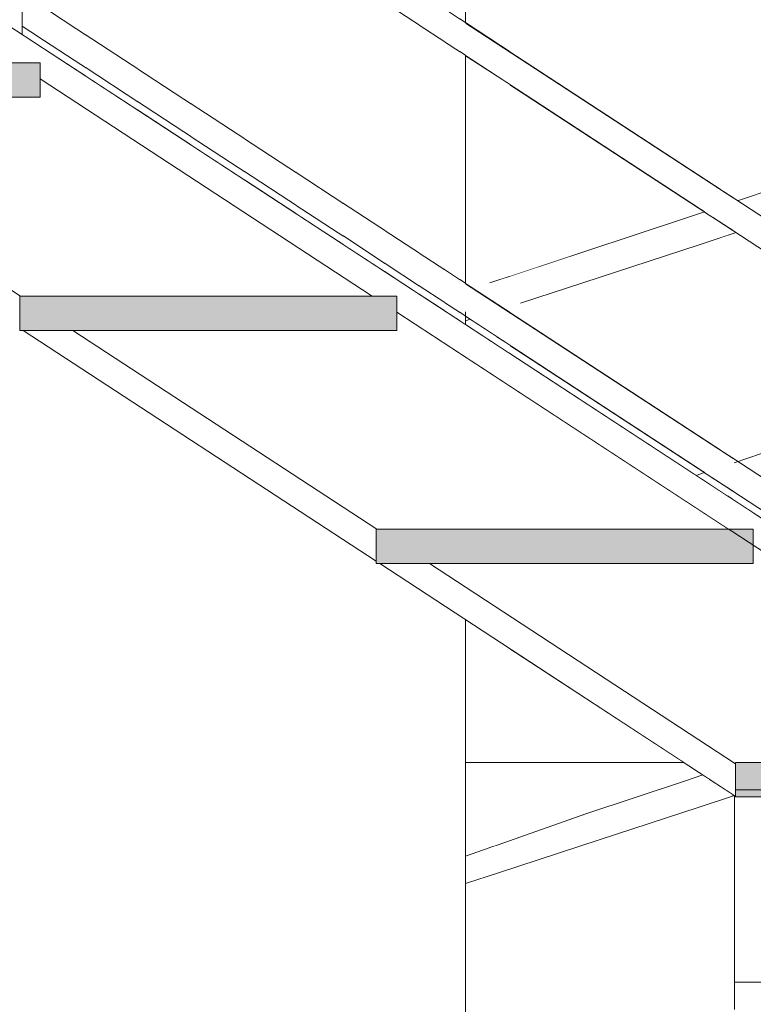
# Model space of a CAD drawing. Header units: millimetres. Extents: x 16408 to 39505, y -6861 to 26364.
# Tile 56 of 85: x 30368 to 30903, y 3660 to 4378. Entities that reach past the tile are written whole.
import ezdxf

# ---------------------------------------------------------------- set-up
doc = ezdxf.new("R2010")
doc.units = ezdxf.units.MM
doc.header["$MEASUREMENT"] = 0
doc.linetypes.add('Wipeout_Contour', pattern=[1000, 0, -1000])
for name, color, linetype, lineweight in [('0_Nr_pióra__1', 7, 'Continuous', 13), ('0_Nr_pióra__103', 7, 'Continuous', 5), ('0_Nr_pióra__122', 255, 'Continuous', 0), ('inw_schody zewnętrzne_Nr_pióra__103', 7, 'Continuous', 5)]:
    doc.layers.add(name, color=color, linetype=linetype, lineweight=lineweight)
doc.layers.add('inw_schody zewnętrzne', color=7, linetype='Continuous')

msp = doc.modelspace()

# ---------------------------------------------------------------- linework, layer by layer
at = {"layer": '0_Nr_pióra__103', "color": 7, "linetype": 'Continuous', "lineweight": 5}
msp.add_line((30889.69, 3676.43), (32531.76, 3676.43), dxfattribs=at)

# ---------------------------------------------------------------- wipeouts: each hides what was drawn before it
at = {"color": 254, "linetype": 'Wipeout_Contour', "lineweight": 0, "ltscale": 152834.683091}
msp.add_wipeout([(30147.26, 4321.43), (30111.08, 4321.43), (30368.49, 4153.12), (30368.49, 4176.43), (30369.02, 4176.43)], dxfattribs=at)
at = {"color": 254, "linetype": 'Wipeout_Contour', "lineweight": 0, "ltscale": 92790.146844}
msp.add_wipeout([(30693.49, 3813.85), (30693.49, 3812.22), (30694.7, 3813.89)], dxfattribs=at)
at = {"color": 254, "linetype": 'Wipeout_Contour', "lineweight": 0, "ltscale": 92793.182289}
msp.add_wipeout([(30693.49, 3804.12), (30693.49, 3791.64), (30702.73, 3804.12)], dxfattribs=at)
at = {"color": 254, "linetype": 'Wipeout_Contour', "lineweight": 0, "ltscale": 92777.521682}
msp.add_wipeout([(30693.49, 3771.93), (30696.38, 3775.79), (30693.49, 3775.79)], dxfattribs=at)
at = {"color": 254, "linetype": 'Wipeout_Contour', "lineweight": 0, "ltscale": 92789.968925}
msp.add_wipeout([(30693.49, 3748.55), (30693.49, 3748.35), (30717.67, 3756.14)], dxfattribs=at)
at = {"color": 254, "linetype": 'Wipeout_Contour', "lineweight": 0, "ltscale": 124755.955299}
msp.add_wipeout([(30888.49, 4444.29), (30879.76, 4450), (30879.76, 4253.89), (30888.49, 4248.19)], dxfattribs=at).dxf.layer = 'inw_schody zewnętrzne'
at = {"color": 254, "linetype": 'Wipeout_Contour', "lineweight": 0, "ltscale": 124644.086692}
msp.add_wipeout([(30888.49, 4224.29), (30879.76, 4230), (30879.76, 4063.89), (30888.49, 4058.19)], dxfattribs=at).dxf.layer = 'inw_schody zewnętrzne'
at = {"color": 254, "linetype": 'Wipeout_Contour', "lineweight": 0, "ltscale": 124585.90068}
msp.add_wipeout([(30888.49, 4034.29), (30879.76, 4040), (30879.76, 4033.89), (30888.49, 4028.19)], dxfattribs=at).dxf.layer = 'inw_schody zewnętrzne'
at = {"color": 254, "linetype": 'Wipeout_Contour', "lineweight": 0, "ltscale": 93030.263651}
msp.add_wipeout([(30725.91, 3919.42), (30725.91, 3836.43), (30852.84, 3836.43)], dxfattribs=at).dxf.layer = 'inw_schody zewnętrzne'

# ---------------------------------------------------------------- next in the draw order: wipeouts: each hides what was drawn before it
at = {"color": 254, "linetype": 'Wipeout_Contour', "lineweight": 0, "ltscale": 154007.930517}
msp.add_wipeout([(30371.08, 4151.43), (30628.49, 3983.12), (30628.49, 4006.43), (30629.02, 4006.43), (30407.26, 4151.43)], dxfattribs=at)
at = {"color": 254, "linetype": 'Wipeout_Contour', "lineweight": 0, "ltscale": 92776.086813}
msp.add_wipeout([(30696.38, 3775.79), (30693.49, 3771.93), (30693.49, 3764.35)], dxfattribs=at)
at = {"color": 254, "linetype": 'Wipeout_Contour', "lineweight": 0, "ltscale": 123733.371299}
msp.add_wipeout([(30693.49, 3749.19), (30693.49, 3748.55), (30717.67, 3756.14), (30714.79, 3756.14)], dxfattribs=at)
at = {"color": 254, "linetype": 'Wipeout_Contour', "lineweight": 0, "ltscale": 124350.590741}
msp.add_wipeout([(30879.76, 4230), (30725.91, 4330.59), (30725.91, 4164.49), (30879.76, 4063.89)], dxfattribs=at).dxf.layer = 'inw_schody zewnętrzne'

# ---------------------------------------------------------------- next in the draw order: wipeouts: each hides what was drawn before it
at = {"color": 254, "linetype": 'Wipeout_Contour', "lineweight": 0, "ltscale": 123717.503404}
msp.add_wipeout([(30693.49, 3791.64), (30693.49, 3775.79), (30696.38, 3775.79), (30702.73, 3804.12)], dxfattribs=at)
at = {"color": 254, "linetype": 'Wipeout_Contour', "lineweight": 0, "ltscale": 92788.072353}
msp.add_wipeout([(30693.49, 3754.85), (30693.49, 3749.19), (30714.79, 3756.14)], dxfattribs=at)
at = {"color": 254, "linetype": 'Wipeout_Contour', "lineweight": 0, "ltscale": 124464.127141}
msp.add_wipeout([(30725.91, 4550.59), (30725.91, 4354.49), (30879.76, 4253.89), (30879.76, 4450)], dxfattribs=at).dxf.layer = 'inw_schody zewnętrzne'
at = {"color": 254, "linetype": 'Wipeout_Contour', "lineweight": 0, "ltscale": 124291.513425}
msp.add_wipeout([(30725.91, 4134.49), (30879.76, 4033.89), (30879.76, 4040), (30725.91, 4140.59)], dxfattribs=at).dxf.layer = 'inw_schody zewnętrzne'

# ---------------------------------------------------------------- next in the draw order: wipeouts: each hides what was drawn before it
at = {"color": 254, "linetype": 'Wipeout_Contour', "lineweight": 0, "ltscale": 124089.451454}
msp.add_wipeout([(30631.08, 3981.43), (30903.49, 3803.32), (30903.49, 3826.97), (30667.26, 3981.43)], dxfattribs=at)
at = {"color": 254, "linetype": 'Wipeout_Contour', "lineweight": 0, "ltscale": 92777.521644}
msp.add_wipeout([(30693.49, 3775.79), (30693.49, 3771.93), (30696.38, 3775.79)], dxfattribs=at)
at = {"color": 254, "linetype": 'Wipeout_Contour', "lineweight": 0, "ltscale": 92912.809478}
msp.add_wipeout([(30714.79, 3756.14), (30717.67, 3756.14), (30791.18, 3779.98)], dxfattribs=at)
at = {"color": 254, "linetype": 'Wipeout_Contour', "lineweight": 0, "ltscale": 124129.921436}
msp.add_wipeout([(30725.91, 4550.59), (30693.49, 4571.79), (30693.49, 4375.69), (30725.91, 4354.49)], dxfattribs=at).dxf.layer = 'inw_schody zewnętrzne'

# ---------------------------------------------------------------- next in the draw order: linework, layer by layer
at = {"layer": '0_Nr_pióra__103', "color": 7, "linetype": 'Continuous', "lineweight": 5}
for p, q in [((30903.49, 3981.43), (30628.49, 3981.43)), ((30890.54, 3835.44), (30667.26, 3981.43))]:
    msp.add_line(p, q, dxfattribs=at)
at = {"layer": 'inw_schody zewnętrzne_Nr_pióra__103', "color": 7, "linetype": 'Continuous', "lineweight": 5}
for p, q in [((30725.91, 3836.43), (30693.49, 3836.43)), ((30852.84, 3836.43), (30725.91, 3836.43))]:
    msp.add_line(p, q, dxfattribs=at)

# ---------------------------------------------------------------- next in the draw order: wipeouts: each hides what was drawn before it
at = {"color": 254, "linetype": 'Wipeout_Contour', "lineweight": 0, "ltscale": 124609.480111}
msp.add_wipeout([(30903.49, 3839.71), (30903.49, 3825.99), (30930.18, 3827.65), (30924.31, 3846.69)], dxfattribs=at)
at = {"color": 254, "linetype": 'Wipeout_Contour', "lineweight": 0, "ltscale": 92790.146798}
msp.add_wipeout([(30693.49, 3813.85), (30693.49, 3812.22), (30694.7, 3813.89)], dxfattribs=at)
at = {"color": 254, "linetype": 'Wipeout_Contour', "lineweight": 0, "ltscale": 92776.08676}
msp.add_wipeout([(30693.49, 3764.35), (30696.38, 3775.79), (30693.49, 3771.93)], dxfattribs=at)
at = {"color": 254, "linetype": 'Wipeout_Contour', "lineweight": 0, "ltscale": 92984.076629}
msp.add_wipeout([(30714.79, 3756.14), (30791.18, 3779.98), (30787.34, 3779.98)], dxfattribs=at)
at = {"color": 254, "linetype": 'Wipeout_Contour', "lineweight": 0, "ltscale": 124014.471949}
msp.add_wipeout([(30725.91, 4330.59), (30693.49, 4351.79), (30693.49, 4185.69), (30725.91, 4164.49)], dxfattribs=at).dxf.layer = 'inw_schody zewnętrzne'

# ---------------------------------------------------------------- next in the draw order: linework, layer by layer
at = {"layer": 'inw_schody zewnętrzne_Nr_pióra__103', "color": 7, "linetype": 'Continuous', "lineweight": 5}
msp.add_line((31031.95, 3836.43), (30903.49, 3836.43), dxfattribs=at)

# ---------------------------------------------------------------- next in the draw order: wipeouts: each hides what was drawn before it
at = {"color": 254, "linetype": 'Wipeout_Contour', "lineweight": 0, "ltscale": 123717.503395}
msp.add_wipeout([(30693.49, 3791.64), (30693.49, 3775.79), (30696.38, 3775.79), (30702.73, 3804.12)], dxfattribs=at)
at = {"color": 254, "linetype": 'Wipeout_Contour', "lineweight": 0, "ltscale": 92902.498023}
msp.add_wipeout([(30708.73, 3775.18), (30714.79, 3756.14), (30787.34, 3779.98)], dxfattribs=at)
at = {"color": 254, "linetype": 'Wipeout_Contour', "lineweight": 0, "ltscale": 123954.371639}
msp.add_wipeout([(30693.49, 4161.79), (30693.49, 4155.69), (30725.91, 4134.49), (30725.91, 4140.59)], dxfattribs=at).dxf.layer = 'inw_schody zewnętrzne'

# ---------------------------------------------------------------- next in the draw order: linework, layer by layer
at = {"layer": '0_Nr_pióra__103', "color": 7, "linetype": 'Continuous', "lineweight": 5}
for p, q in [((30693.49, 1696.43), (30693.49, 3940.62)), ((30693.49, 3748.35), (30717.67, 3756.14))]:
    msp.add_line(p, q, dxfattribs=at)

# ---------------------------------------------------------------- next in the draw order: wipeouts: each hides what was drawn before it
at = {"color": 254, "linetype": 'Wipeout_Contour', "lineweight": 0, "ltscale": 124134.803041}
msp.add_wipeout([(30689.64, 4158.2), (30693.49, 4155.69), (30693.49, 4996.43), (30689.64, 4996.43)], dxfattribs=at)
at = {"color": 254, "linetype": 'Wipeout_Contour', "lineweight": 0, "ltscale": 92972.852706}
msp.add_wipeout([(30708.73, 3775.18), (30787.34, 3779.98), (30781.33, 3799.02)], dxfattribs=at)

# ---------------------------------------------------------------- next in the draw order: wipeouts: each hides what was drawn before it
at = {"color": 254, "linetype": 'Wipeout_Contour', "lineweight": 0, "ltscale": 124106.028996}
msp.add_wipeout([(30689.64, 4996.43), (30678.26, 4996.43), (30678.26, 4165.64), (30689.64, 4158.2)], dxfattribs=at)
at = {"color": 254, "linetype": 'Wipeout_Contour', "lineweight": 0, "ltscale": 93138.737293}
msp.add_wipeout([(30787.34, 3779.98), (30791.18, 3779.98), (30863.98, 3803.82)], dxfattribs=at)

# ---------------------------------------------------------------- next in the draw order: wipeouts: each hides what was drawn before it
at = {"color": 254, "linetype": 'Wipeout_Contour', "lineweight": 0, "ltscale": 124049.592898}
msp.add_wipeout([(30659.78, 4996.43), (30659.78, 4177.72), (30678.26, 4165.64), (30678.26, 4996.43)], dxfattribs=at)
at = {"color": 254, "linetype": 'Wipeout_Contour', "lineweight": 0, "ltscale": 93208.393005}
msp.add_wipeout([(30859.19, 3803.82), (30787.34, 3779.98), (30863.98, 3803.82)], dxfattribs=at)

# ---------------------------------------------------------------- next in the draw order: wipeouts: each hides what was drawn before it
at = {"color": 254, "linetype": 'Wipeout_Contour', "lineweight": 0, "ltscale": 123967.676196}
msp.add_wipeout([(30634.91, 4193.99), (30659.78, 4177.72), (30659.78, 4996.43), (30634.91, 4996.43)], dxfattribs=at)
at = {"color": 254, "linetype": 'Wipeout_Contour', "lineweight": 0, "ltscale": 154572.348332}
msp.add_wipeout([(30407.26, 4151.43), (30629.02, 4006.43), (30885.58, 4006.43), (30643.49, 4164.72), (30643.49, 4151.43)], dxfattribs=at)
at = {"color": 254, "linetype": 'Wipeout_Contour', "lineweight": 0, "ltscale": 93126.600122}
msp.add_wipeout([(30859.19, 3803.82), (30781.33, 3799.02), (30787.34, 3779.98)], dxfattribs=at)

# ---------------------------------------------------------------- next in the draw order: linework, layer by layer
at = {"layer": '0_Nr_pióra__103', "color": 7, "linetype": 'Continuous', "lineweight": 5}
msp.add_line((30717.67, 3756.14), (30791.18, 3779.98), dxfattribs=at)

# ---------------------------------------------------------------- next in the draw order: wipeouts: each hides what was drawn before it
at = {"color": 254, "linetype": 'Wipeout_Contour', "lineweight": 0, "ltscale": 123863.443485}
msp.add_wipeout([(30604.6, 4996.43), (30604.6, 4213.8), (30634.91, 4193.99), (30634.91, 4996.43)], dxfattribs=at)
at = {"color": 254, "linetype": 'Wipeout_Contour', "lineweight": 0, "ltscale": 93196.344742}
msp.add_wipeout([(30853.25, 3822.85), (30781.33, 3799.02), (30859.19, 3803.82)], dxfattribs=at)

# ---------------------------------------------------------------- next in the draw order: linework, layer by layer
at = {"layer": '0_Nr_pióra__103', "color": 7, "linetype": 'Continuous', "lineweight": 5}
msp.add_line((30693.49, 3768.14), (30781.33, 3799.02), dxfattribs=at)

# ---------------------------------------------------------------- next in the draw order: wipeouts: each hides what was drawn before it
at = {"color": 254, "linetype": 'Wipeout_Contour', "lineweight": 0, "ltscale": 123740.918532}
msp.add_wipeout([(30604.6, 4996.43), (30570.02, 4996.43), (30570.02, 4236.41), (30604.6, 4213.8)], dxfattribs=at)
at = {"color": 254, "linetype": 'Wipeout_Contour', "lineweight": 0, "ltscale": 124437.328132}
msp.add_wipeout([(30859.19, 3803.82), (30863.98, 3803.82), (30889.69, 3812.34), (30888.7, 3812.98)], dxfattribs=at)

# ---------------------------------------------------------------- next in the draw order: wipeouts: each hides what was drawn before it
at = {"color": 254, "linetype": 'Wipeout_Contour', "lineweight": 0, "ltscale": 123604.826956}
msp.add_wipeout([(30570.02, 4996.43), (30532.51, 4996.43), (30532.51, 4260.94), (30570.02, 4236.41)], dxfattribs=at)
at = {"color": 254, "linetype": 'Wipeout_Contour', "lineweight": 0, "ltscale": 93337.956116}
msp.add_wipeout([(30887.95, 3813.47), (30859.19, 3803.82), (30888.7, 3812.98)], dxfattribs=at)

# ---------------------------------------------------------------- next in the draw order: wipeouts: each hides what was drawn before it
at = {"color": 254, "linetype": 'Wipeout_Contour', "lineweight": 0, "ltscale": 123460.411094}
msp.add_wipeout([(30493.49, 4996.43), (30493.49, 4286.46), (30532.51, 4260.94), (30532.51, 4996.43)], dxfattribs=at)
at = {"color": 254, "linetype": 'Wipeout_Contour', "lineweight": 0, "ltscale": 124412.505049}
msp.add_wipeout([(30853.25, 3822.85), (30859.19, 3803.82), (30887.95, 3813.47), (30871.83, 3824.01)], dxfattribs=at)

# ---------------------------------------------------------------- next in the draw order: hatches: boundary and pattern name
at = {"layer": '0_Nr_pióra__1', "linetype": 'Continuous', "lineweight": 0, "true_color": 0x000000}
msp.add_hatch(color=18, dxfattribs=at).paths.add_polyline_path([(32531.76, 3811.43), (32531.76, 3836.43), (30890.54, 3836.43), (30890.54, 3811.43)])
at = {"layer": '0_Nr_pióra__122', "linetype": 'Continuous', "lineweight": 0, "true_color": 0xffffff}
msp.add_hatch(color=7, dxfattribs=at).paths.add_polyline_path([(32531.76, 3816.43), (32531.76, 3836.43), (30890.54, 3836.43), (30890.54, 3816.43)])

# ---------------------------------------------------------------- next in the draw order: linework, layer by layer
at = {"layer": '0_Nr_pióra__1', "color": 7, "linetype": 'Continuous', "lineweight": 13, "flags": 128}
for points in [[(32531.76, 3816.43), (32531.76, 3836.43), (30890.54, 3836.43), (30890.54, 3816.43)], [(32531.76, 3811.43), (32531.76, 3836.43), (30890.54, 3836.43), (30890.54, 3811.43)]]:
    msp.add_lwpolyline(points, close=True, dxfattribs=at)
at = {"layer": '0_Nr_pióra__103', "color": 7, "linetype": 'Continuous', "lineweight": 5}
for p, q in [((30863.98, 3803.82), (30889.69, 3812.34)), ((30889.69, 3812.34), (30889.69, 3656.43)), ((30791.18, 3779.98), (30863.98, 3803.82))]:
    msp.add_line(p, q, dxfattribs=at)

# ---------------------------------------------------------------- next in the draw order: wipeouts: each hides what was drawn before it
at = {"color": 254, "linetype": 'Wipeout_Contour', "lineweight": 0, "ltscale": 123313.2284}
msp.add_wipeout([(30454.47, 4996.43), (30454.47, 4311.97), (30493.49, 4286.46), (30493.49, 4996.43)], dxfattribs=at)
at = {"color": 254, "linetype": 'Wipeout_Contour', "lineweight": 0, "ltscale": 93299.781161}
msp.add_wipeout([(30853.25, 3822.85), (30871.83, 3824.01), (30866.7, 3827.37)], dxfattribs=at)

# ---------------------------------------------------------------- next in the draw order: linework, layer by layer
at = {"layer": '0_Nr_pióra__103', "color": 7, "linetype": 'Continuous', "lineweight": 5}
for p, q in [((30891.08, 3811.43), (30631.08, 3981.43)), ((30853.25, 3822.85), (30866.7, 3827.37)), ((30781.33, 3799.02), (30853.25, 3822.85))]:
    msp.add_line(p, q, dxfattribs=at)

# ---------------------------------------------------------------- next in the draw order: wipeouts: each hides what was drawn before it
at = {"color": 254, "linetype": 'Wipeout_Contour', "lineweight": 0, "ltscale": 123168.934981}
msp.add_wipeout([(30416.95, 4336.5), (30454.47, 4311.97), (30454.47, 4996.43), (30416.95, 4996.43)], dxfattribs=at)

# ---------------------------------------------------------------- next in the draw order: wipeouts: each hides what was drawn before it
at = {"color": 254, "linetype": 'Wipeout_Contour', "lineweight": 0, "ltscale": 123033.069264}
msp.add_wipeout([(30416.95, 4996.43), (30382.37, 4996.43), (30382.37, 4359.11), (30416.95, 4336.5)], dxfattribs=at)

# ---------------------------------------------------------------- next in the draw order: wipeouts: each hides what was drawn before it
at = {"color": 254, "linetype": 'Wipeout_Contour', "lineweight": 0, "ltscale": 153399.805969}
msp.add_wipeout([(30383.49, 4321.43), (30147.26, 4321.43), (30369.02, 4176.43), (30625.58, 4176.43), (30383.49, 4334.72)], dxfattribs=at)

# ---------------------------------------------------------------- next in the draw order: wipeouts: each hides what was drawn before it
at = {"color": 254, "linetype": 'Wipeout_Contour', "lineweight": 0, "ltscale": 520316.575892}
msp.add_wipeout([(29603.49, 4868.38), (29603.49, 4844.72), (29845.58, 4686.43), (29863.49, 4686.43), (29863.49, 4674.72), (30105.58, 4516.43), (30123.49, 4516.43), (30123.49, 4504.72), (30365.58, 4346.43), (30383.49, 4346.43), (30383.49, 4334.72), (30625.58, 4176.43), (30643.49, 4176.43), (30643.49, 4164.72), (30885.58, 4006.43), (30903.49, 4006.43), (30903.49, 4018.38)], dxfattribs=at)

# ---------------------------------------------------------------- next in the draw order: hatches: boundary and pattern name
at = {"layer": '0_Nr_pióra__1', "linetype": 'Continuous', "lineweight": 0, "true_color": 0x000000}
for points in [[(30383.49, 4321.43), (30383.49, 4346.43), (30108.49, 4346.43), (30108.49, 4321.43)], [(30643.49, 4151.43), (30643.49, 4176.43), (30368.49, 4176.43), (30368.49, 4151.43)], [(30903.49, 3981.43), (30903.49, 4006.43), (30628.49, 4006.43), (30628.49, 3981.43)]]:
    msp.add_hatch(color=18, dxfattribs=at).paths.add_polyline_path(points)

# ---------------------------------------------------------------- next in the draw order: linework, layer by layer
at = {"layer": '0_Nr_pióra__103', "color": 7, "linetype": 'Continuous', "lineweight": 5}
for p, q in [((30370.39, 4366.95), (30370.39, 5419.15)), ((30383.49, 4346.43), (30108.49, 4346.43)), ((30383.49, 4346.43), (30383.49, 4321.43)), ((30625.58, 4176.43), (30383.49, 4334.72)), ((30383.49, 4321.43), (30108.49, 4321.43)), ((30369.02, 4176.43), (30147.26, 4321.43)), ((30368.49, 4176.43), (30368.49, 4151.43)), ((30643.49, 4176.43), (30368.49, 4176.43)), ((30643.49, 4176.43), (30643.49, 4151.43)), ((30643.49, 4151.43), (30368.49, 4151.43)), ((30628.49, 3983.12), (30371.08, 4151.43)), ((30629.02, 4006.43), (30407.26, 4151.43)), ((30628.49, 4006.43), (30628.49, 3981.43)), ((30903.49, 4006.43), (30628.49, 4006.43)), ((30903.49, 4006.43), (30903.49, 3981.43))]:
    msp.add_line(p, q, dxfattribs=at)

# ---------------------------------------------------------------- next in the draw order: wipeouts: each hides what was drawn before it
at = {"color": 254, "linetype": 'Wipeout_Contour', "lineweight": 0, "ltscale": 124359.531463}
msp.add_wipeout([(30693.49, 4351.79), (30888.49, 4224.29), (30888.49, 4248.19), (30693.49, 4375.69)], dxfattribs=at)
at = {"color": 254, "linetype": 'Wipeout_Contour', "lineweight": 0, "ltscale": 124256.69174}
msp.add_wipeout([(30693.49, 4185.69), (30693.49, 4161.79), (30888.49, 4034.29), (30888.49, 4058.19)], dxfattribs=at)

# ---------------------------------------------------------------- next in the draw order: linework, layer by layer
at = {"layer": '0_Nr_pióra__103', "color": 7, "linetype": 'Continuous', "lineweight": 5}
for p, q in [((30693.49, 4375.69), (30693.49, 4571.79)), ((30693.49, 4375.69), (30888.49, 4248.19)), ((30693.49, 4185.69), (30693.49, 4351.79)), ((30892.04, 4245.87), (30924.31, 4256.69))]:
    msp.add_line(p, q, dxfattribs=at)

# ---------------------------------------------------------------- next in the draw order: wipeouts: each hides what was drawn before it
at = {"color": 254, "linetype": 'Wipeout_Contour', "lineweight": 0, "ltscale": 93105.696824}
msp.add_wipeout([(30732.98, 4171.81), (30733.7, 4171.34), (30791.18, 4189.98)], dxfattribs=at)
at = {"color": 254, "linetype": 'Wipeout_Contour', "lineweight": 0, "ltscale": 123928.156909}
msp.add_wipeout([(30709.18, 4163.47), (30693.49, 4158.55), (30693.49, 4158.35), (30709.25, 4163.43)], dxfattribs=at)
at = {"color": 254, "linetype": 'Wipeout_Contour', "lineweight": 0, "ltscale": 124593.115375}
msp.add_wipeout([(30888.49, 4032.92), (30883.58, 4031.39), (30884.68, 4030.67), (30888.49, 4031.94)], dxfattribs=at)

# ---------------------------------------------------------------- next in the draw order: wipeouts: each hides what was drawn before it
at = {"color": 254, "linetype": 'Wipeout_Contour', "lineweight": 0, "ltscale": 124175.554645}
msp.add_wipeout([(30787.34, 4189.98), (30732.67, 4172.01), (30732.98, 4171.81), (30791.18, 4189.98)], dxfattribs=at)
at = {"color": 254, "linetype": 'Wipeout_Contour', "lineweight": 0, "ltscale": 123927.484173}
msp.add_wipeout([(30708.33, 4164.03), (30693.49, 4159.19), (30693.49, 4158.55), (30709.18, 4163.47)], dxfattribs=at)
at = {"color": 254, "linetype": 'Wipeout_Contour', "lineweight": 0, "ltscale": 124591.887252}
msp.add_wipeout([(30888.49, 4033.65), (30882.96, 4031.8), (30883.58, 4031.39), (30888.49, 4032.92)], dxfattribs=at)

# ---------------------------------------------------------------- next in the draw order: wipeouts: each hides what was drawn before it
at = {"color": 254, "linetype": 'Wipeout_Contour', "lineweight": 0, "ltscale": 93082.053607}
msp.add_wipeout([(30787.34, 4189.98), (30712.21, 4185.39), (30732.67, 4172.01)], dxfattribs=at)
at = {"color": 254, "linetype": 'Wipeout_Contour', "lineweight": 0, "ltscale": 123925.583229}
msp.add_wipeout([(30705.93, 4165.6), (30693.49, 4164.85), (30693.49, 4159.19), (30708.33, 4164.03)], dxfattribs=at)
at = {"color": 254, "linetype": 'Wipeout_Contour', "lineweight": 0, "ltscale": 124575.929866}
msp.add_wipeout([(30864.94, 4043.58), (30882.96, 4031.8), (30888.49, 4033.65), (30888.49, 4045.05)], dxfattribs=at)

# ---------------------------------------------------------------- next in the draw order: linework, layer by layer
at = {"layer": '0_Nr_pióra__103', "color": 7, "linetype": 'Continuous', "lineweight": 5}
msp.add_line((30693.49, 4158.35), (30697.01, 4159.49), dxfattribs=at)

# ---------------------------------------------------------------- next in the draw order: wipeouts: each hides what was drawn before it
at = {"color": 254, "linetype": 'Wipeout_Contour', "lineweight": 0, "ltscale": 124130.196024}
msp.add_wipeout([(30781.33, 4209.02), (30711.27, 4186.01), (30712.21, 4185.39), (30787.34, 4189.98)], dxfattribs=at)
at = {"color": 254, "linetype": 'Wipeout_Contour', "lineweight": 0, "ltscale": 92938.366726}
msp.add_wipeout([(30705.93, 4165.6), (30693.49, 4173.74), (30693.49, 4164.85)], dxfattribs=at)
at = {"color": 254, "linetype": 'Wipeout_Contour', "lineweight": 0, "ltscale": 155703.298016}
msp.add_wipeout([(30861.71, 4045.69), (30864.94, 4043.58), (30888.49, 4045.05), (30888.49, 4046.24), (30879.96, 4051.81)], dxfattribs=at)

# ---------------------------------------------------------------- next in the draw order: linework, layer by layer
at = {"layer": '0_Nr_pióra__103', "color": 7, "linetype": 'Continuous', "lineweight": 5}
for p, q in [((30697.01, 4159.49), (30370.39, 4373.05)), ((30693.49, 4185.69), (30888.49, 4058.19)), ((31145.58, 3836.43), (30643.49, 4164.72)), ((30693.49, 4155.69), (30693.49, 4164.85)), ((30693.49, 4161.79), (30888.49, 4034.29)), ((31149.13, 3863.87), (30716.49, 4146.75)), ((30889.61, 4054.88), (30994.36, 4090.53)), ((30861.71, 4045.69), (30867.88, 4047.76))]:
    msp.add_line(p, q, dxfattribs=at)

# ---------------------------------------------------------------- next in the draw order: wipeouts: each hides what was drawn before it
at = {"color": 254, "linetype": 'Wipeout_Contour', "lineweight": 0, "ltscale": 93296.789191}
msp.add_wipeout([(30787.34, 4189.98), (30791.18, 4189.98), (30863.98, 4213.82)], dxfattribs=at)

# ---------------------------------------------------------------- next in the draw order: wipeouts: each hides what was drawn before it
at = {"color": 254, "linetype": 'Wipeout_Contour', "lineweight": 0, "ltscale": 93366.654205}
msp.add_wipeout([(30859.19, 4213.82), (30787.34, 4189.98), (30863.98, 4213.82)], dxfattribs=at)

# ---------------------------------------------------------------- next in the draw order: wipeouts: each hides what was drawn before it
at = {"color": 254, "linetype": 'Wipeout_Contour', "lineweight": 0, "ltscale": 93284.934349}
msp.add_wipeout([(30859.19, 4213.82), (30781.33, 4209.02), (30787.34, 4189.98)], dxfattribs=at)

# ---------------------------------------------------------------- next in the draw order: linework, layer by layer
at = {"layer": '0_Nr_pióra__103', "color": 7, "linetype": 'Continuous', "lineweight": 5}
msp.add_line((30733.7, 4171.34), (30791.18, 4189.98), dxfattribs=at)

# ---------------------------------------------------------------- next in the draw order: wipeouts: each hides what was drawn before it
at = {"color": 254, "linetype": 'Wipeout_Contour', "lineweight": 0, "ltscale": 93355.117734}
msp.add_wipeout([(30853.25, 4232.85), (30781.33, 4209.02), (30859.19, 4213.82)], dxfattribs=at)

# ---------------------------------------------------------------- next in the draw order: linework, layer by layer
at = {"layer": '0_Nr_pióra__103', "color": 7, "linetype": 'Continuous', "lineweight": 5}
msp.add_line((30711.27, 4186.01), (30781.33, 4209.02), dxfattribs=at)

# ---------------------------------------------------------------- next in the draw order: wipeouts: each hides what was drawn before it
at = {"color": 254, "linetype": 'Wipeout_Contour', "lineweight": 0, "ltscale": 124647.200401}
msp.add_wipeout([(30859.19, 4213.82), (30863.98, 4213.82), (30888.49, 4221.94), (30888.49, 4222.92)], dxfattribs=at)

# ---------------------------------------------------------------- next in the draw order: wipeouts: each hides what was drawn before it
at = {"color": 254, "linetype": 'Wipeout_Contour', "lineweight": 0, "ltscale": 93496.862128}
msp.add_wipeout([(30888.49, 4223.65), (30859.19, 4213.82), (30888.49, 4222.92)], dxfattribs=at)

# ---------------------------------------------------------------- next in the draw order: wipeouts: each hides what was drawn before it
at = {"color": 254, "linetype": 'Wipeout_Contour', "lineweight": 0, "ltscale": 124641.078636}
msp.add_wipeout([(30888.49, 4235.05), (30853.25, 4232.85), (30859.19, 4213.82), (30888.49, 4223.65)], dxfattribs=at)

# ---------------------------------------------------------------- next in the draw order: linework, layer by layer
at = {"layer": '0_Nr_pióra__103', "color": 7, "linetype": 'Continuous', "lineweight": 5}
for p, q in [((30863.98, 4213.82), (30890.88, 4222.73)), ((30791.18, 4189.98), (30863.98, 4213.82))]:
    msp.add_line(p, q, dxfattribs=at)

# ---------------------------------------------------------------- next in the draw order: wipeouts: each hides what was drawn before it
at = {"color": 254, "linetype": 'Wipeout_Contour', "lineweight": 0, "ltscale": 124666.475123}
msp.add_wipeout([(30879.96, 4241.81), (30853.25, 4232.85), (30888.49, 4235.05), (30888.49, 4236.24)], dxfattribs=at)

# ---------------------------------------------------------------- next in the draw order: linework, layer by layer
at = {"layer": '0_Nr_pióra__103', "color": 7, "linetype": 'Continuous', "lineweight": 5}
for p, q in [((31181.81, 3836.4), (29618.49, 4858.57)), ((31146.34, 4079.59), (30370.39, 4586.95)), ((31146.34, 4055.7), (30370.39, 4563.05)), ((31146.34, 3889.59), (30370.39, 4396.95)), ((30693.49, 4351.79), (30888.49, 4224.29)), ((30853.25, 4232.85), (30867.88, 4237.76)), ((30781.33, 4209.02), (30853.25, 4232.85))]:
    msp.add_line(p, q, dxfattribs=at)

doc.saveas('drawing.dxf')
